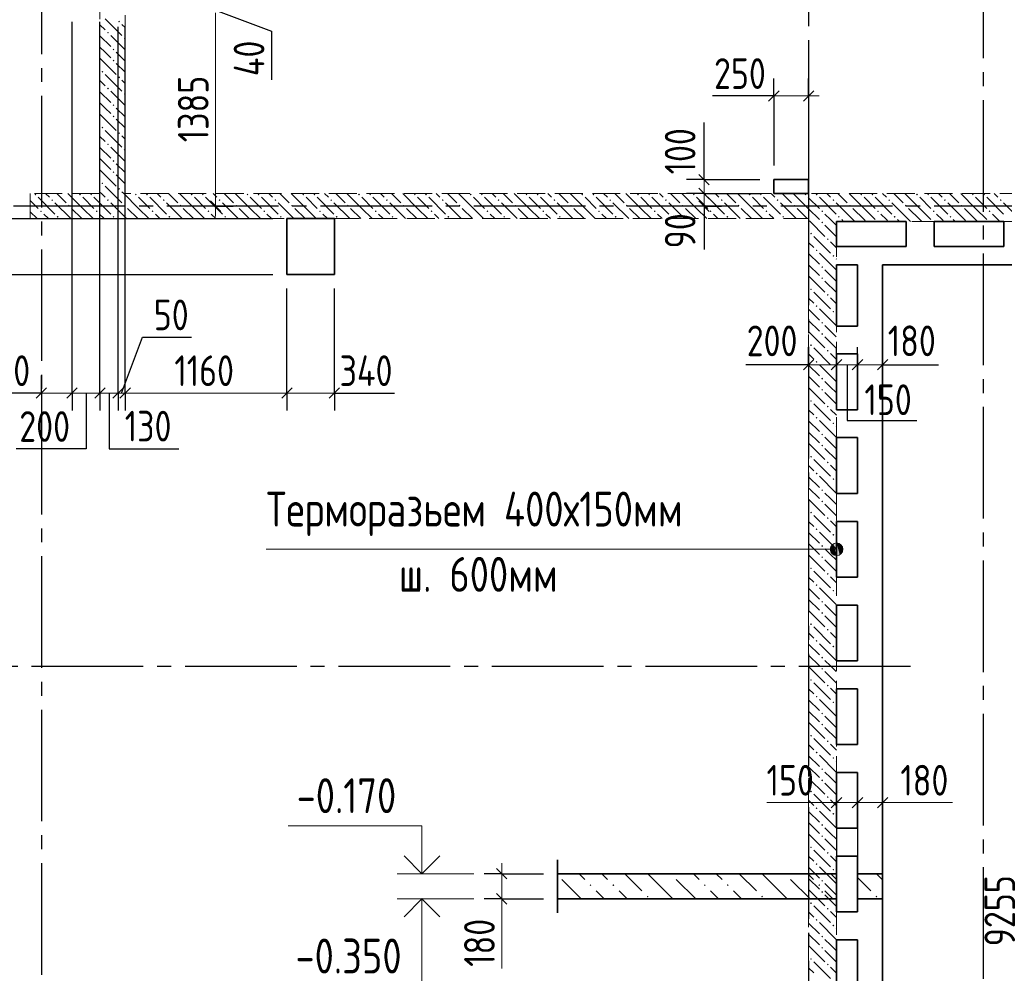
# Model space of a CAD drawing. Header units: millimetres. Extents: x 0 to 43617, y 0 to 59400.
# Tile 25 of 32: x 16168 to 23227, y 36830 to 43666. Entities that reach past the tile are written whole.
import ezdxf

# ---------------------------------------------------------------- set-up
doc = ezdxf.new("R2010")
doc.units = ezdxf.units.MM
doc.linetypes.add('______2', pattern=[270, 200, -70])
doc.linetypes.add('______5', pattern=[1100, 800, -100, 100, -100])
for name, color, linetype, lineweight in [('Standard', 7, 'Continuous', 25), ('Высотные отметки', 7, 'Continuous', 25), ('Наложенное сечение', 7, 'Continuous', 25), ('Оси', 40, '______5', 18), ('Примечания', 7, 'Continuous', 25), ('Размерная выноска', 7, 'Continuous', 13)]:
    doc.layers.add(name, color=color, linetype=linetype, lineweight=lineweight)
doc.layers.add('ЖБ Перекрытие верхний уровень', color=7, linetype='Continuous', lineweight=25, true_color=0xe0e0ff)
doc.layers.add('ЖБ Стена верхний уровень', color=7, linetype='Continuous', lineweight=25, true_color=0x006e00)
doc.styles.add('GOST 2.304-81', font='txt')

msp = doc.modelspace()

# ---------------------------------------------------------------- hatches: boundary and pattern name
at = {"layer": 'ЖБ Стена верхний уровень', "linetype": 'Continuous', "lineweight": 18, "transparency": 33554687}
for points in [[(16874.5, 43653.1), (16881, 43659.6), (16887.5, 43653.1), (16881, 43646.6)], [(16794.5, 43573.1), (16801, 43579.6), (16807.5, 43573.1), (16801, 43566.6)], [(16914.5, 43533.1), (16921, 43539.6), (16924, 43536.6), (16924, 43529.7), (16921, 43526.6)], [(16834.5, 43453.1), (16840.9, 43459.6), (16847.4, 43453.1), (16840.9, 43446.6)], [(16834.5, 43373.1), (16840.9, 43379.6), (16847.4, 43373.1), (16840.9, 43366.6)], [(16754.4, 43293.1), (16760.9, 43299.6), (16767.4, 43293.1), (16760.9, 43286.6)], [(16874.5, 43253.1), (16881, 43259.6), (16887.5, 43253.1), (16881, 43246.6)], [(16794.5, 43173.1), (16801, 43179.6), (16807.5, 43173.1), (16801, 43166.6)], [(16914.5, 43133.1), (16921, 43139.6), (16924, 43136.6), (16924, 43129.7), (16921, 43126.6)], [(16834.5, 43053.1), (16840.9, 43059.6), (16847.4, 43053.1), (16840.9, 43046.6)], [(16834.5, 42973.1), (16840.9, 42979.6), (16847.4, 42973.1), (16840.9, 42966.6)], [(16754.4, 42893.1), (16760.9, 42899.6), (16767.4, 42893.1), (16760.9, 42886.6)], [(16874.5, 42853.1), (16881, 42859.6), (16887.5, 42853.1), (16881, 42846.6)], [(16794.5, 42773.1), (16801, 42779.6), (16807.5, 42773.1), (16801, 42766.6)], [(16914.5, 42733.1), (16921, 42739.6), (16924, 42736.6), (16924, 42729.7), (16921, 42726.6)], [(16834.5, 42653.1), (16840.9, 42659.6), (16847.4, 42653.1), (16840.9, 42646.6)], [(16834.5, 42573.1), (16840.9, 42579.6), (16847.4, 42573.1), (16840.9, 42566.6)], [(16754.4, 42493.1), (16760.9, 42499.6), (16767.4, 42493.1), (16760.9, 42486.6)], [(16274.5, 42413.1), (16281, 42419.6), (16287.5, 42413.1), (16281, 42406.6)], [(16594.5, 42413.1), (16601, 42419.6), (16607.5, 42413.1), (16601, 42406.6)], [(16674.5, 42413.1), (16681, 42419.6), (16687.5, 42413.1), (16681, 42406.6)], [(16874.5, 42453.1), (16881, 42459.6), (16887.5, 42453.1), (16881, 42446.6)], [(16994.5, 42413.1), (17001, 42419.6), (17007.5, 42413.1), (17001, 42406.6)], [(17074.5, 42413.1), (17081, 42419.6), (17087.5, 42413.1), (17081, 42406.6)], [(17394.5, 42413.1), (17401, 42419.6), (17407.5, 42413.1), (17401, 42406.6)], [(17474.5, 42413.1), (17481, 42419.6), (17487.5, 42413.1), (17481, 42406.6)], [(17794.5, 42413.1), (17801, 42419.6), (17807.5, 42413.1), (17801, 42406.6)], [(17874.5, 42413.1), (17881, 42419.6), (17887.5, 42413.1), (17881, 42406.6)], [(18194.5, 42413.1), (18201, 42419.6), (18207.5, 42413.1), (18201, 42406.6)], [(18274.5, 42413.1), (18281, 42419.6), (18287.5, 42413.1), (18281, 42406.6)], [(18594.5, 42413.1), (18601, 42419.6), (18607.5, 42413.1), (18601, 42406.6)], [(18674.5, 42413.1), (18681, 42419.6), (18687.5, 42413.1), (18681, 42406.6)], [(18994.5, 42413.1), (19001, 42419.6), (19007.5, 42413.1), (19001, 42406.6)], [(19074.5, 42413.1), (19081, 42419.6), (19087.5, 42413.1), (19081, 42406.6)], [(19394.5, 42413.1), (19401, 42419.6), (19407.5, 42413.1), (19401, 42406.6)], [(19474.5, 42413.1), (19481, 42419.6), (19487.5, 42413.1), (19481, 42406.6)], [(19794.5, 42413.1), (19801, 42419.6), (19807.5, 42413.1), (19801, 42406.6)], [(19874.5, 42413.1), (19881, 42419.6), (19887.5, 42413.1), (19881, 42406.6)], [(20194.5, 42413.1), (20201, 42419.6), (20207.5, 42413.1), (20201, 42406.6)], [(20274.5, 42413.1), (20281, 42419.6), (20287.5, 42413.1), (20281, 42406.6)], [(20594.5, 42413.1), (20601, 42419.6), (20607.5, 42413.1), (20601, 42406.6)], [(20674.5, 42413.1), (20681, 42419.6), (20687.5, 42413.1), (20681, 42406.6)], [(20994.5, 42413.1), (21001, 42419.6), (21007.5, 42413.1), (21001, 42406.6)], [(21074.5, 42413.1), (21081, 42419.6), (21087.5, 42413.1), (21081, 42406.6)], [(21394.5, 42413.1), (21401, 42419.6), (21407.5, 42413.1), (21401, 42406.6)], [(21474.5, 42413.1), (21481, 42419.6), (21487.5, 42413.1), (21481, 42406.6)], [(21794.5, 42413.1), (21801, 42419.6), (21807.5, 42413.1), (21801, 42406.6)], [(21874.5, 42413.1), (21881, 42419.6), (21887.5, 42413.1), (21881, 42406.6)], [(22194.5, 42413.1), (22201, 42419.6), (22207.5, 42413.1), (22201, 42406.6)], [(22274.5, 42413.1), (22281, 42419.6), (22287.5, 42413.1), (22281, 42406.6)], [(22594.5, 42413.1), (22601, 42419.6), (22607.5, 42413.1), (22601, 42406.6)], [(22674.5, 42413.1), (22681, 42419.6), (22687.5, 42413.1), (22681, 42406.6)], [(22994.5, 42413.1), (23001, 42419.6), (23007.5, 42413.1), (23001, 42406.6)], [(23074.5, 42413.1), (23081, 42419.6), (23087.5, 42413.1), (23081, 42406.6)], [(16394.5, 42373.1), (16401, 42379.6), (16407.5, 42373.1), (16401, 42366.6)], [(16794.5, 42373.1), (16801, 42379.6), (16807.5, 42373.1), (16801, 42366.6)], [(17194.5, 42373.1), (17201, 42379.6), (17207.5, 42373.1), (17201, 42366.6)], [(17594.5, 42373.1), (17601, 42379.6), (17607.5, 42373.1), (17601, 42366.6)], [(17994.5, 42373.1), (18001, 42379.6), (18007.5, 42373.1), (18001, 42366.6)], [(18394.5, 42373.1), (18401, 42379.6), (18407.5, 42373.1), (18401, 42366.6)], [(18794.5, 42373.1), (18801, 42379.6), (18807.5, 42373.1), (18801, 42366.6)], [(19194.5, 42373.1), (19201, 42379.6), (19207.5, 42373.1), (19201, 42366.6)], [(19594.5, 42373.1), (19601, 42379.6), (19607.5, 42373.1), (19601, 42366.6)], [(19994.5, 42373.1), (20001, 42379.6), (20007.5, 42373.1), (20001, 42366.6)], [(20394.5, 42373.1), (20401, 42379.6), (20407.5, 42373.1), (20401, 42366.6)], [(20794.5, 42373.1), (20801, 42379.6), (20807.5, 42373.1), (20801, 42366.6)], [(21194.5, 42373.1), (21201, 42379.6), (21207.5, 42373.1), (21201, 42366.6)], [(21594.5, 42373.1), (21601, 42379.6), (21607.5, 42373.1), (21601, 42366.6)], [(21994.5, 42373.1), (22001, 42379.6), (22007.5, 42373.1), (22001, 42366.6)], [(22394.5, 42373.1), (22401, 42379.6), (22407.5, 42373.1), (22401, 42366.6)], [(22794.5, 42373.1), (22801, 42379.6), (22807.5, 42373.1), (22801, 42366.6)], [(23194.5, 42373.1), (23201, 42379.6), (23207.5, 42373.1), (23201, 42366.6)], [(16314.5, 42293.1), (16321, 42299.6), (16327.5, 42293.1), (16321, 42286.6)], [(16514.5, 42333.1), (16521, 42339.6), (16527.5, 42333.1), (16521, 42326.6)], [(16714.5, 42293.1), (16721, 42299.6), (16727.5, 42293.1), (16721, 42286.6)], [(16914.5, 42333.1), (16921, 42339.6), (16927.5, 42333.1), (16921, 42326.6)], [(17114.5, 42293.1), (17121, 42299.6), (17127.5, 42293.1), (17121, 42286.6)], [(17314.5, 42333.1), (17321, 42339.6), (17327.5, 42333.1), (17321, 42326.6)], [(17514.5, 42293.1), (17521, 42299.6), (17527.5, 42293.1), (17521, 42286.6)], [(17714.5, 42333.1), (17721, 42339.6), (17727.5, 42333.1), (17721, 42326.6)], [(17914.5, 42293.1), (17921, 42299.6), (17927.5, 42293.1), (17921, 42286.6)], [(18114.5, 42333.1), (18121, 42339.6), (18127.5, 42333.1), (18121, 42326.6)], [(18314.5, 42293.1), (18321, 42299.6), (18327.5, 42293.1), (18321, 42286.6)], [(18514.5, 42333.1), (18521, 42339.6), (18527.5, 42333.1), (18521, 42326.6)], [(18714.5, 42293.1), (18721, 42299.6), (18727.4, 42293.1), (18721, 42286.6)], [(18914.5, 42333.1), (18921, 42339.6), (18927.4, 42333.1), (18921, 42326.6)], [(19114.5, 42293.1), (19121, 42299.6), (19127.4, 42293.1), (19121, 42286.6)], [(19314.5, 42333.1), (19321, 42339.6), (19327.4, 42333.1), (19321, 42326.6)], [(19514.5, 42293.1), (19521, 42299.6), (19527.4, 42293.1), (19521, 42286.6)], [(19714.5, 42333.1), (19721, 42339.6), (19727.4, 42333.1), (19721, 42326.6)], [(19914.5, 42293.1), (19921, 42299.6), (19927.4, 42293.1), (19921, 42286.6)], [(20114.5, 42333.1), (20121, 42339.6), (20127.4, 42333.1), (20121, 42326.6)], [(20314.5, 42293.1), (20321, 42299.6), (20327.4, 42293.1), (20321, 42286.6)], [(20514.5, 42333.1), (20521, 42339.6), (20527.4, 42333.1), (20521, 42326.6)], [(20714.5, 42293.1), (20721, 42299.6), (20727.4, 42293.1), (20721, 42286.6)], [(20914.5, 42333.1), (20921, 42339.6), (20927.4, 42333.1), (20921, 42326.6)], [(21114.5, 42293.1), (21121, 42299.6), (21127.4, 42293.1), (21121, 42286.6)], [(21314.5, 42333.1), (21321, 42339.6), (21327.4, 42333.1), (21321, 42326.6)], [(21514.5, 42293.1), (21521, 42299.6), (21527.4, 42293.1), (21521, 42286.6)], [(21714.5, 42333.1), (21721, 42339.6), (21727.4, 42333.1), (21721, 42326.6)], [(21914.5, 42293.1), (21921, 42299.6), (21927.4, 42293.1), (21921, 42286.6)], [(22114.5, 42333.1), (22121, 42339.6), (22127.4, 42333.1), (22121, 42326.6)], [(22314.5, 42293.1), (22321, 42299.6), (22327.4, 42293.1), (22321, 42286.6)], [(22514.5, 42333.1), (22521, 42339.6), (22527.4, 42333.1), (22521, 42326.6)], [(22714.5, 42293.1), (22721, 42299.6), (22727.4, 42293.1), (22721, 42286.6)], [(22914.5, 42333.1), (22921, 42339.6), (22927.4, 42333.1), (22921, 42326.6)], [(23114.5, 42293.1), (23121, 42299.6), (23127.4, 42293.1), (23121, 42286.6)], [(16434.5, 42253.1), (16440.9, 42259.6), (16447.4, 42253.1), (16440.9, 42246.6)], [(16834.5, 42253.1), (16840.9, 42259.6), (16847.4, 42253.1), (16840.9, 42246.6)], [(17234.5, 42253.1), (17240.9, 42259.6), (17247.4, 42253.1), (17240.9, 42246.6)], [(17634.5, 42253.1), (17640.9, 42259.6), (17647.4, 42253.1), (17640.9, 42246.6)], [(18034.5, 42253.1), (18040.9, 42259.6), (18047.4, 42253.1), (18040.9, 42246.6)], [(18434.5, 42253.1), (18440.9, 42259.6), (18447.4, 42253.1), (18440.9, 42246.6)], [(18834.5, 42253.1), (18840.9, 42259.6), (18847.4, 42253.1), (18840.9, 42246.6)], [(19234.5, 42253.1), (19240.9, 42259.6), (19247.4, 42253.1), (19240.9, 42246.6)], [(19634.5, 42253.1), (19640.9, 42259.6), (19647.4, 42253.1), (19640.9, 42246.6)], [(20034.5, 42253.1), (20040.9, 42259.6), (20047.4, 42253.1), (20040.9, 42246.6)], [(20434.5, 42253.1), (20440.9, 42259.6), (20447.4, 42253.1), (20440.9, 42246.6)], [(20834.5, 42253.1), (20840.9, 42259.6), (20847.4, 42253.1), (20840.9, 42246.6)], [(21234.5, 42253.1), (21240.9, 42259.6), (21247.4, 42253.1), (21240.9, 42246.6)], [(21634.5, 42253.1), (21640.9, 42259.6), (21647.4, 42253.1), (21640.9, 42246.6)], [(21914.5, 42213.1), (21921, 42219.6), (21927.4, 42213.1), (21921, 42206.6)], [(22034.5, 42253.1), (22040.9, 42259.6), (22047.4, 42253.1), (22040.9, 42246.6)], [(22434.5, 42253.1), (22440.9, 42259.6), (22447.4, 42253.1), (22440.9, 42246.6)], [(22834.5, 42253.1), (22840.9, 42259.6), (22847.4, 42253.1), (22840.9, 42246.6)], [(21834.5, 42133.1), (21840.9, 42139.6), (21847.4, 42133.1), (21840.9, 42126.6)], [(21954.4, 42093.1), (21960.9, 42099.6), (21967.4, 42093.1), (21960.9, 42086.6)], [(21874.5, 42013.1), (21881, 42019.6), (21887.5, 42013.1), (21881, 42006.6)], [(21994.5, 41973.1), (22001, 41979.6), (22007.5, 41973.1), (22001, 41966.6)], [(21914.5, 41893.1), (21921, 41899.6), (21927.4, 41893.1), (21921, 41886.6)], [(21914.5, 41813.1), (21921, 41819.6), (21927.4, 41813.1), (21921, 41806.6)], [(21834.5, 41733.1), (21840.9, 41739.6), (21847.4, 41733.1), (21840.9, 41726.6)], [(21954.4, 41693.1), (21960.9, 41699.6), (21967.4, 41693.1), (21960.9, 41686.6)], [(21874.5, 41613.1), (21881, 41619.6), (21887.5, 41613.1), (21881, 41606.6)], [(21994.5, 41573.1), (22001, 41579.6), (22007.5, 41573.1), (22001, 41566.6)], [(21914.5, 41493.1), (21921, 41499.6), (21927.4, 41493.1), (21921, 41486.6)], [(21914.5, 41413.1), (21921, 41419.6), (21927.4, 41413.1), (21921, 41406.6)], [(21834.5, 41333.1), (21840.9, 41339.6), (21847.4, 41333.1), (21840.9, 41326.6)], [(21954.4, 41293.1), (21960.9, 41299.6), (21967.4, 41293.1), (21960.9, 41286.6)], [(21874.5, 41213.1), (21881, 41219.6), (21887.5, 41213.1), (21881, 41206.6)], [(21994.5, 41173.1), (22001, 41179.6), (22007.5, 41173.1), (22001, 41166.6)], [(21914.5, 41093.1), (21921, 41099.6), (21927.4, 41093.1), (21921, 41086.6)], [(21914.5, 41013.1), (21921, 41019.6), (21927.4, 41013.1), (21921, 41006.6)], [(21834.5, 40933.1), (21840.9, 40939.6), (21847.4, 40933.1), (21840.9, 40926.6)], [(21954.4, 40893.1), (21960.9, 40899.6), (21967.4, 40893.1), (21960.9, 40886.6)], [(21874.5, 40813.1), (21881, 40819.6), (21887.5, 40813.1), (21881, 40806.6)], [(21994.5, 40773.1), (22001, 40779.6), (22007.5, 40773.1), (22001, 40766.6)], [(21914.5, 40693.1), (21921, 40699.6), (21927.4, 40693.1), (21921, 40686.6)], [(21914.5, 40613.1), (21921, 40619.6), (21927.4, 40613.1), (21921, 40606.6)], [(21834.5, 40533.1), (21840.9, 40539.6), (21847.4, 40533.1), (21840.9, 40526.6)], [(21954.4, 40493.1), (21960.9, 40499.6), (21967.4, 40493.1), (21960.9, 40486.6)], [(21874.5, 40413.1), (21881, 40419.6), (21887.5, 40413.1), (21881, 40406.6)], [(21994.5, 40373.1), (22001, 40379.6), (22007.5, 40373.1), (22001, 40366.6)], [(21914.5, 40293.1), (21921, 40299.6), (21927.4, 40293.1), (21921, 40286.6)], [(21914.5, 40213.1), (21921, 40219.6), (21927.4, 40213.1), (21921, 40206.6)], [(21834.5, 40133.1), (21840.9, 40139.6), (21847.4, 40133.1), (21840.9, 40126.6)], [(21954.4, 40093.1), (21960.9, 40099.6), (21967.4, 40093.1), (21960.9, 40086.6)], [(21874.5, 40013.1), (21881, 40019.6), (21887.5, 40013.1), (21881, 40006.6)], [(21994.5, 39973.1), (22001, 39979.6), (22007.5, 39973.1), (22001, 39966.6)], [(21914.5, 39893.1), (21921, 39899.6), (21927.4, 39893.1), (21921, 39886.6)], [(21914.5, 39813.1), (21921, 39819.6), (21927.4, 39813.1), (21921, 39806.6)], [(21834.5, 39733.1), (21840.9, 39739.6), (21847.4, 39733.1), (21840.9, 39726.6)], [(21954.4, 39693.1), (21960.9, 39699.6), (21967.4, 39693.1), (21960.9, 39686.6)], [(21874.5, 39613.1), (21881, 39619.6), (21887.5, 39613.1), (21881, 39606.6)], [(21994.5, 39573.1), (22001, 39579.6), (22007.5, 39573.1), (22001, 39566.6)], [(21914.5, 39493.1), (21921, 39499.6), (21927.4, 39493.1), (21921, 39486.6)], [(21914.5, 39413.1), (21921, 39419.6), (21927.4, 39413.1), (21921, 39406.6)], [(21834.5, 39333.1), (21840.9, 39339.6), (21847.4, 39333.1), (21840.9, 39326.6)], [(21954.4, 39293.1), (21960.9, 39299.6), (21967.4, 39293.1), (21960.9, 39286.6)], [(21874.5, 39213.1), (21881, 39219.6), (21887.5, 39213.1), (21881, 39206.6)], [(21994.5, 39173.1), (22001, 39179.6), (22007.5, 39173.1), (22001, 39166.6)], [(21914.5, 39093.1), (21921, 39099.6), (21927.4, 39093.1), (21921, 39086.6)], [(21914.5, 39013.1), (21921, 39019.6), (21927.4, 39013.1), (21921, 39006.6)], [(21834.5, 38933.1), (21840.9, 38939.6), (21847.4, 38933.1), (21840.9, 38926.6)], [(21954.4, 38893.1), (21960.9, 38899.6), (21967.4, 38893.1), (21960.9, 38886.6)], [(21874.5, 38813.1), (21881, 38819.6), (21887.5, 38813.1), (21881, 38806.6)], [(21994.5, 38773.1), (22001, 38779.6), (22007.5, 38773.1), (22001, 38766.6)], [(21914.5, 38693.1), (21921, 38699.6), (21927.4, 38693.1), (21921, 38686.6)], [(21914.5, 38613.1), (21921, 38619.6), (21927.4, 38613.1), (21921, 38606.6)], [(21834.5, 38533.1), (21840.9, 38539.6), (21847.4, 38533.1), (21840.9, 38526.6)], [(21954.4, 38493.1), (21960.9, 38499.6), (21967.4, 38493.1), (21960.9, 38486.6)], [(21874.5, 38413.1), (21881, 38419.6), (21887.5, 38413.1), (21881, 38406.6)], [(21994.5, 38373.1), (22001, 38379.6), (22007.5, 38373.1), (22001, 38366.6)], [(21914.5, 38293.1), (21921, 38299.6), (21927.4, 38293.1), (21921, 38286.6)], [(21914.5, 38213.1), (21921, 38219.6), (21927.4, 38213.1), (21921, 38206.6)], [(21834.5, 38133.1), (21840.9, 38139.6), (21847.4, 38133.1), (21840.9, 38126.6)], [(21954.4, 38093.1), (21960.9, 38099.6), (21967.4, 38093.1), (21960.9, 38086.6)], [(21874.5, 38013.1), (21881, 38019.6), (21887.5, 38013.1), (21881, 38006.6)], [(21994.5, 37973.1), (22001, 37979.6), (22007.5, 37973.1), (22001, 37966.6)], [(21914.5, 37893.1), (21921, 37899.6), (21927.4, 37893.1), (21921, 37886.6)], [(21914.5, 37813.1), (21921, 37819.6), (21927.4, 37813.1), (21921, 37806.6)], [(21834.5, 37733.1), (21840.9, 37739.6), (21847.4, 37733.1), (21840.9, 37726.6)], [(21954.4, 37693.1), (21960.9, 37699.6), (21967.4, 37693.1), (21960.9, 37686.6)], [(21874.5, 37613.1), (21881, 37619.6), (21887.5, 37613.1), (21881, 37606.6)], [(21994.5, 37573.1), (22001, 37579.6), (22007.5, 37573.1), (22001, 37566.6)], [(21914.5, 37493.1), (21921, 37499.6), (21927.4, 37493.1), (21921, 37486.6)], [(21914.5, 37413.1), (21921, 37419.6), (21927.4, 37413.1), (21921, 37406.6)], [(21834.5, 37333.1), (21840.9, 37339.6), (21847.4, 37333.1), (21840.9, 37326.6)], [(21954.4, 37293.1), (21960.9, 37299.6), (21967.4, 37293.1), (21960.9, 37286.6)], [(21874.5, 37213.1), (21881, 37219.6), (21887.5, 37213.1), (21881, 37206.6)], [(21994.5, 37173.1), (22001, 37179.6), (22007.5, 37173.1), (22001, 37166.6)], [(21914.5, 37093.1), (21921, 37099.6), (21927.4, 37093.1), (21921, 37086.6)], [(21914.5, 37013.1), (21921, 37019.6), (21927.4, 37013.1), (21921, 37006.6)], [(21834.5, 36933.1), (21840.9, 36939.6), (21847.4, 36933.1), (21840.9, 36926.6)], [(21954.4, 36893.1), (21960.9, 36899.6), (21967.4, 36893.1), (21960.9, 36886.6)]]:
    msp.add_hatch(color=7, dxfattribs=at).paths.add_polyline_path(points, flags=16)
at = {"layer": 'Наложенное сечение', "linetype": 'Continuous', "lineweight": 13, "transparency": 33554687}
for points in [[(20833.9, 37537.6), (20827.6, 37544), (20840.3, 37544)], [(21653.9, 37537.6), (21647.6, 37544), (21660.3, 37544)], [(20259.9, 37455.6), (20253.4, 37462.1), (20259.9, 37468.6), (20266.4, 37462.1)], [(20423.9, 37455.6), (20417.4, 37462.1), (20423.9, 37468.6), (20430.5, 37462.1)], [(21079.9, 37455.6), (21073.4, 37462.1), (21079.9, 37468.6), (21086.5, 37462.1)], [(21244, 37455.6), (21237.4, 37462.1), (21244, 37468.6), (21250.5, 37462.1)], [(21900, 37455.6), (21893.4, 37462.1), (21900, 37468.6), (21906.5, 37462.1)], [(20669.9, 37373.6), (20663.4, 37380.1), (20669.9, 37386.6), (20676.4, 37380.1)], [(21489.9, 37373.6), (21483.4, 37380.1), (21489.9, 37386.6), (21496.4, 37380.1)], [(22309.9, 37373.6), (22303.4, 37380.1), (22309.9, 37386.6), (22316.4, 37380.1)]]:
    msp.add_hatch(color=7, dxfattribs=at).paths.add_polyline_path(points, flags=16)
at = {"layer": 'Примечания', "linetype": 'Continuous', "lineweight": 13, "transparency": 33554687}
for points in [[(21985.3, 39847.5), (21985.3, 39892.5), (21979, 39870)], [(21985.3, 39892.5), (22001.5, 39831.3), (22001.5, 39908.7)], [(21985.3, 39892.5), (21985.3, 39847.5), (22001.5, 39831.3)], [(22001.5, 39908.7), (22024, 39825), (22024, 39915)], [(22001.5, 39908.7), (22001.5, 39831.3), (22024, 39825)], [(22024, 39915), (22024, 39825), (22046.5, 39831.3)], [(22024, 39915), (22046.5, 39831.3), (22046.5, 39908.7)], [(22046.5, 39908.7), (22046.5, 39831.3), (22062.7, 39847.5)], [(22046.5, 39908.7), (22062.7, 39847.5), (22062.7, 39892.5)], [(22062.7, 39892.5), (22062.7, 39847.5), (22069, 39870)]]:
    msp.add_hatch(color=7, dxfattribs=at).paths.add_polyline_path(points)

# ---------------------------------------------------------------- linework, layer by layer
at = {"layer": 'Standard', "color": 7, "linetype": 'Continuous', "lineweight": 13, "transparency": 33554687}
for p, q in [((17572.6, 43715), (17572.6, 42330)), ((21574, 43120), (21499, 43120)), ((21824, 43120), (21574, 43120)), ((21824, 43120), (21899, 43120)), ((21074, 42520), (21074, 42595)), ((21074, 42420), (21074, 42330)), ((17572.6, 42330), (17572.6, 42255)), ((21074, 42330), (21074, 42255)), ((21824, 41192.8), (21749, 41192.8)), ((21824, 41192.8), (22024, 41192.8)), ((22024, 41192.8), (22174, 41192.8)), ((22174, 41192.8), (22354, 41192.8)), ((22354, 41192.8), (22429, 41192.8)), ((16324, 40990), (16249, 40990)), ((16544, 40990), (16324, 40990)), ((16744, 40990), (16544, 40990)), ((16874, 40990), (16744, 40990)), ((16924, 40990), (16874, 40990)), ((18084, 40990), (16924, 40990)), ((18424, 40990), (18499, 40990)), ((22024, 38054), (21949, 38054)), ((22024, 38054), (22174, 38054)), ((22174, 38054), (22354, 38054)), ((22354, 38054), (22429, 38054)), ((19624, 37544), (19624, 37619)), ((19624, 37544), (19624, 37364)), ((19624, 37364), (19624, 37289))]:
    msp.add_line(p, q, dxfattribs=at)
at = {"layer": 'Standard', "color": 251, "linetype": 'Continuous', "lineweight": -3, "true_color": 0x656565, "transparency": 33554687}
for p, q in [((21574, 43120), (21574, 43245)), ((21824, 43120), (21824, 43245)), ((21574, 43120), (21574, 42995)), ((21574, 43120), (21574, 42620)), ((21824, 43120), (21824, 42995)), ((21824, 43120), (21824, 42620)), ((21074, 42520), (20949, 42520)), ((21074, 42520), (21199, 42520)), ((21074, 42520), (21474, 42520)), ((21074, 42420), (20949, 42420)), ((21074, 42420), (21199, 42420)), ((21074, 42420), (21474, 42420)), ((17572.6, 42330), (17447.6, 42330)), ((17572.6, 42330), (17697.6, 42330)), ((17572.6, 42330), (17572.6, 42330)), ((21074, 42330), (20949, 42330)), ((21074, 42330), (21199, 42330)), ((21074, 42330), (21074, 42330)), ((15824, 42240), (17984, 42240)), ((23354, 41910), (22454, 41910)), ((15824, 41840), (17984, 41840)), ((21824, 41192.8), (21824, 41317.8)), ((22024, 41192.8), (22024, 41317.8)), ((22174, 41192.8), (22174, 41317.8)), ((22354, 41192.8), (22354, 41317.8)), ((21824, 41192.8), (21824, 41067.8)), ((22024, 41192.8), (22024, 41067.8)), ((22174, 41192.8), (22174, 41067.8)), ((22354, 41192.8), (22354, 41067.8)), ((16324, 40990), (16324, 41115)), ((16544, 40990), (16544, 41115)), ((16744, 40990), (16744, 41115)), ((16874, 40990), (16874, 41115)), ((16924, 40990), (16924, 41115)), ((18084, 40990), (18084, 41115)), ((18424, 40990), (18424, 41115)), ((16324, 40990), (16324, 40865)), ((16324, 40990), (16324, 40990)), ((16544, 40990), (16544, 40865)), ((16744, 40990), (16744, 40865)), ((16874, 40990), (16874, 40865)), ((16924, 40990), (16924, 40865)), ((18084, 40990), (18084, 40865)), ((18424, 40990), (18424, 40865)), ((22024, 38054), (22024, 38179)), ((22174, 38054), (22174, 38179)), ((22354, 38054), (22354, 38179)), ((22024, 38054), (22024, 37929)), ((22024, 38054), (22024, 37644)), ((22174, 38054), (22174, 37929)), ((22174, 38054), (22174, 37644)), ((22354, 38054), (22354, 37929)), ((22354, 38054), (22354, 37644)), ((19624, 37544), (19499, 37544)), ((19624, 37544), (19749, 37544)), ((19624, 37544), (19924, 37544)), ((19624, 37364), (19499, 37364)), ((19624, 37364), (19749, 37364)), ((19624, 37364), (19924, 37364))]:
    msp.add_line(p, q, dxfattribs=at)
at = {"layer": 'Standard', "color": 7, "linetype": 'Continuous', "lineweight": 25, "transparency": 33554687}
for p, q in [((21611.5, 43157.5), (21536.5, 43082.5)), ((21861.5, 43157.5), (21786.5, 43082.5)), ((21036.5, 42557.5), (21111.5, 42482.5)), ((21036.5, 42457.5), (21111.5, 42382.5)), ((17535.1, 42367.5), (17610.1, 42292.5)), ((21036.5, 42367.5), (21111.5, 42292.5)), ((21786.5, 41155.3), (21861.5, 41230.3)), ((21986.5, 41155.3), (22061.5, 41230.3)), ((22136.5, 41155.3), (22211.5, 41230.3)), ((22316.5, 41155.3), (22391.5, 41230.3)), ((16361.5, 41027.5), (16286.5, 40952.5)), ((16581.5, 41027.5), (16506.5, 40952.5)), ((16781.5, 41027.5), (16706.5, 40952.5)), ((16911.5, 41027.5), (16836.5, 40952.5)), ((16961.5, 41027.5), (16886.5, 40952.5)), ((18121.5, 41027.5), (18046.5, 40952.5)), ((18461.5, 41027.5), (18386.5, 40952.5)), ((21986.5, 38016.5), (22061.5, 38091.5)), ((22136.5, 38016.5), (22211.5, 38091.5)), ((22316.5, 38016.5), (22391.5, 38091.5)), ((19586.5, 37581.5), (19661.5, 37506.5)), ((19586.5, 37401.5), (19661.5, 37326.5))]:
    msp.add_line(p, q, dxfattribs=at)
at = {"layer": 'Standard', "color": 251, "linetype": 'Continuous', "lineweight": -3, "true_color": 0x656565, "transparency": 33554687}
for points in [[(16544, 40990), (16544, 41007), (16544, 41007), (16544, 43650)], [(16744, 40990), (16744, 41007), (16744, 41007), (16744, 43650)], [(16874, 40990), (16874, 41007), (16874, 41007), (16874, 43615)], [(16924, 40990), (16924, 41007), (16924, 41007), (16924, 43615)], [(18084, 40990), (18084, 41007), (18084, 41007), (18084, 41007), (18084, 41007), (18084, 41110.4), (18084, 41110.4), (18084, 41740)], [(18424, 40990), (18424, 41005.8), (18424, 41005.8), (18424, 41006.2), (18424, 41006.2), (18424, 41007), (18424, 41007), (18424, 41007), (18424, 41007), (18424, 41008.4), (18424, 41008.4), (18424, 41740)]]:
    msp.add_lwpolyline(points, dxfattribs=at)
at = {"layer": 'Standard', "color": 7, "linetype": 'Continuous', "lineweight": 13, "transparency": 33554687}
for points in [[(21074, 42520), (21074, 42487.9), (21074, 42487.9), (21074, 42420)], [(18424, 40990), (18200.4, 40990), (18200.4, 40990), (18127.6, 40990), (18127.6, 40990), (18084, 40990)]]:
    msp.add_lwpolyline(points, dxfattribs=at)
at = {"layer": 'Высотные отметки', "color": 7, "linetype": 'Continuous', "lineweight": 13, "transparency": 33554687}
for p, q in [((19424, 37544), (18874, 37544)), ((19424, 37364), (18874, 37364))]:
    msp.add_line(p, q, dxfattribs=at)
for points in [[(19051.9, 37544), (19051.9, 37886.8), (18093.2, 37886.8)], [(19051.9, 37364), (19051.9, 36734.2), (18093.2, 36734.2)]]:
    msp.add_lwpolyline(points, dxfattribs=at)
at = {"layer": 'Высотные отметки', "color": 7, "linetype": 'Continuous', "lineweight": 35, "transparency": 33554687}
for points in [[(18924, 37671.9), (19051.9, 37544), (19179.9, 37671.9)], [(18924, 37236.1), (19051.9, 37364), (19179.9, 37236.1)]]:
    msp.add_lwpolyline(points, dxfattribs=at)
at = {"layer": 'ЖБ Перекрытие верхний уровень', "color": 7, "linetype": 'Continuous', "lineweight": 35, "transparency": 33554687}
for p, q in [((21824, 42520), (21574, 42520)), ((21574, 42520), (21574, 42420)), ((21824, 42420), (21824, 42520)), ((21574, 42420), (21824, 42420)), ((18424, 42240), (18084, 42240)), ((18084, 42240), (18084, 41840)), ((18424, 41840), (18424, 42240)), ((22024, 42040), (22024, 42220)), ((22024, 42220), (22524, 42220)), ((22524, 42220), (22524, 42040)), ((22724, 42040), (22724, 42220)), ((22724, 42220), (23224, 42220)), ((23224, 42220), (23224, 42040)), ((22524, 42040), (22024, 42040)), ((23224, 42040), (22724, 42040)), ((22024, 41470), (22024, 41910)), ((22024, 41910), (22174, 41910)), ((22174, 41910), (22174, 41470)), ((22354, 32653), (22354, 41910)), ((22354, 41910), (26324, 41910)), ((18084, 41840), (18424, 41840)), ((22174, 41470), (22024, 41470)), ((22024, 40870), (22024, 41270)), ((22024, 41270), (22174, 41270)), ((22174, 41270), (22174, 40870)), ((22174, 40870), (22024, 40870)), ((22024, 40270), (22024, 40670)), ((22024, 40670), (22174, 40670)), ((22174, 40670), (22174, 40270)), ((22174, 40270), (22024, 40270)), ((22024, 40070), (22174, 40070)), ((22024, 39670), (22024, 40070)), ((22174, 40070), (22174, 39670)), ((22174, 39670), (22024, 39670)), ((22024, 39070), (22024, 39470)), ((22024, 39470), (22174, 39470)), ((22174, 39470), (22174, 39070)), ((22174, 39070), (22024, 39070)), ((22024, 38470), (22024, 38870)), ((22024, 38870), (22174, 38870)), ((22174, 38870), (22174, 38470)), ((22174, 38470), (22024, 38470)), ((22024, 38270), (22174, 38270)), ((22024, 37870), (22024, 38270)), ((22174, 38270), (22174, 37870)), ((22174, 37870), (22024, 37870)), ((22024, 37670), (22174, 37670)), ((22024, 37270), (22024, 37670)), ((22174, 37670), (22174, 37270)), ((22174, 37270), (22024, 37270)), ((22024, 37070), (22174, 37070)), ((22024, 36670), (22024, 37070)), ((22174, 37070), (22174, 36670))]:
    msp.add_line(p, q, dxfattribs=at)
at = {"layer": 'ЖБ Стена верхний уровень', "color": 251, "linetype": '______2', "lineweight": 13, "true_color": 0x656565, "transparency": 33554687}
for p, q in [((16744, 44950), (16744, 42420)), ((16924, 42420), (16924, 43715)), ((16744, 42420), (16244, 42420)), ((16244, 42420), (16244, 42240)), ((21824, 42420), (16924, 42420)), ((23664, 42420), (21824, 42420)), ((16244, 42240), (21824, 42240)), ((21824, 42240), (21824, 42220)), ((21824, 42220), (21824, 35830)), ((22024, 42220), (23664, 42220)), ((22024, 32516.4), (22024, 42220))]:
    msp.add_line(p, q, dxfattribs=at)
at = {"layer": 'ЖБ Стена верхний уровень', "color": 9, "linetype": 'Continuous', "lineweight": 18, "true_color": 0xc7c7c7, "transparency": 33554687}
for p, q in [((16744, 43630.1), (16781, 43593.1)), ((16781, 43673.1), (16901, 43553.1)), ((16924, 43610.1), (16901, 43633.1)), ((16744, 43550.1), (16821, 43473.1)), ((16924, 43450.1), (16821, 43553.1)), ((16781, 43433.1), (16744, 43470.1)), ((16821, 43393.1), (16781, 43433.1)), ((16860.9, 43433.1), (16924, 43370.1)), ((16744, 43390.1), (16860.9, 43273.1)), ((16860.9, 43353.1), (16924, 43290.1)), ((16781, 43273.1), (16901, 43153.1)), ((16744, 43230.1), (16781, 43193.1)), ((16924, 43210.1), (16901, 43233.1)), ((16744, 43150.1), (16821, 43073.1)), ((16924, 43050.1), (16821, 43153.1)), ((16781, 43033.1), (16744, 43070.1)), ((16744, 42990.1), (16860.9, 42873.1)), ((16821, 42993.1), (16781, 43033.1)), ((16860.9, 43033.1), (16924, 42970.1)), ((16860.9, 42953.1), (16924, 42890.1)), ((16781, 42873.1), (16901, 42753.1)), ((16744, 42830.1), (16781, 42793.1)), ((16924, 42810.1), (16901, 42833.1)), ((16744, 42750.1), (16821, 42673.1)), ((16924, 42650.1), (16821, 42753.1)), ((16781, 42633.1), (16744, 42670.1)), ((16821, 42593.1), (16781, 42633.1)), ((16860.9, 42633.1), (16924, 42570.1)), ((16744, 42590.1), (16860.9, 42473.1)), ((16860.9, 42553.1), (16924, 42490.1)), ((16354.1, 42420), (16381, 42393.1)), ((16434.1, 42420), (16501, 42353.1)), ((16621, 42313.1), (16514.1, 42420)), ((16744, 42430.1), (16754.1, 42420)), ((16754.1, 42420), (16781, 42393.1)), ((16781, 42473.1), (16834.1, 42420)), ((16834.1, 42420), (16901, 42353.1)), ((16914.1, 42420), (16901, 42433.1)), ((17021, 42313.1), (16914.1, 42420)), ((17154.1, 42420), (17181, 42393.1)), ((17234.1, 42420), (17301, 42353.1)), ((17421, 42313.1), (17314.1, 42420)), ((17554.1, 42420), (17581, 42393.1)), ((17634.1, 42420), (17701, 42353.1)), ((17821, 42313.1), (17714.1, 42420)), ((17954.1, 42420), (17981, 42393.1)), ((18034.1, 42420), (18101, 42353.1)), ((18221, 42313.1), (18114.1, 42420)), ((18354.1, 42420), (18381, 42393.1)), ((18434.1, 42420), (18501, 42353.1)), ((18621, 42313.1), (18514.1, 42420)), ((18754.1, 42420), (18781, 42393.1)), ((18834.1, 42420), (18901, 42353.1)), ((19021, 42313.1), (18914.1, 42420)), ((19154.1, 42420), (19181, 42393.1)), ((19234.1, 42420), (19301, 42353.1)), ((19421, 42313.1), (19314.1, 42420)), ((19554.1, 42420), (19581, 42393.1)), ((19634.1, 42420), (19701, 42353.1)), ((19821, 42313.1), (19714.1, 42420)), ((19954.1, 42420), (19981, 42393.1)), ((20034.1, 42420), (20101, 42353.1)), ((20221, 42313.1), (20114.1, 42420)), ((20354.1, 42420), (20381, 42393.1)), ((20434.1, 42420), (20501, 42353.1)), ((20621, 42313.1), (20514.1, 42420)), ((20754.1, 42420), (20781, 42393.1)), ((20834.1, 42420), (20901, 42353.1)), ((21021, 42313.1), (20914.1, 42420)), ((21154.1, 42420), (21181, 42393.1)), ((21234.1, 42420), (21301, 42353.1)), ((21421, 42313.1), (21314.1, 42420)), ((21554.1, 42420), (21581, 42393.1)), ((21634.1, 42420), (21701, 42353.1)), ((21821, 42313.1), (21714.1, 42420)), ((21954.1, 42420), (21981, 42393.1)), ((22034.1, 42420), (22101, 42353.1)), ((22221, 42313.1), (22114.1, 42420)), ((22354.1, 42420), (22381, 42393.1)), ((22434.1, 42420), (22501, 42353.1)), ((22621, 42313.1), (22514.1, 42420)), ((22754.1, 42420), (22781, 42393.1)), ((22834.1, 42420), (22901, 42353.1)), ((23021, 42313.1), (22914.1, 42420)), ((23154.1, 42420), (23181, 42393.1)), ((16244, 42370.1), (16301, 42313.1)), ((16301, 42393.1), (16421, 42273.1)), ((16534.1, 42240), (16421, 42353.1)), ((16621, 42393.1), (16701, 42313.1)), ((16701, 42393.1), (16821, 42273.1)), ((16934.1, 42240), (16821, 42353.1)), ((17021, 42393.1), (17101, 42313.1)), ((17101, 42393.1), (17221, 42273.1)), ((17334.1, 42240), (17221, 42353.1)), ((17421, 42393.1), (17501, 42313.1)), ((17501, 42393.1), (17621, 42273.1)), ((17734.1, 42240), (17621, 42353.1)), ((17821, 42393.1), (17901, 42313.1)), ((17901, 42393.1), (18021, 42273.1)), ((18134.1, 42240), (18021, 42353.1)), ((18221, 42393.1), (18301, 42313.1)), ((18301, 42393.1), (18421, 42273.1)), ((18534.1, 42240), (18421, 42353.1)), ((18621, 42393.1), (18701, 42313.1)), ((18701, 42393.1), (18821, 42273.1)), ((18934.1, 42240), (18821, 42353.1)), ((19021, 42393.1), (19101, 42313.1)), ((19101, 42393.1), (19221, 42273.1)), ((19334.1, 42240), (19221, 42353.1)), ((19421, 42393.1), (19501, 42313.1)), ((19501, 42393.1), (19621, 42273.1)), ((19734.1, 42240), (19621, 42353.1)), ((19821, 42393.1), (19901, 42313.1)), ((19901, 42393.1), (20021, 42273.1)), ((20134.1, 42240), (20021, 42353.1)), ((20221, 42393.1), (20301, 42313.1)), ((20301, 42393.1), (20421, 42273.1)), ((20534.1, 42240), (20421, 42353.1)), ((20621, 42393.1), (20701, 42313.1)), ((20701, 42393.1), (20821, 42273.1)), ((20934.1, 42240), (20821, 42353.1)), ((21021, 42393.1), (21101, 42313.1)), ((21101, 42393.1), (21221, 42273.1)), ((21334.1, 42240), (21221, 42353.1)), ((21421, 42393.1), (21501, 42313.1)), ((21501, 42393.1), (21621, 42273.1)), ((21734.1, 42240), (21621, 42353.1)), ((21821, 42393.1), (21824, 42390.1)), ((21824, 42390.1), (21901, 42313.1)), ((21901, 42393.1), (22021, 42273.1)), ((22140.9, 42233.1), (22021, 42353.1)), ((22221, 42393.1), (22301, 42313.1)), ((22301, 42393.1), (22421, 42273.1)), ((22540.9, 42233.1), (22421, 42353.1)), ((22621, 42393.1), (22701, 42313.1)), ((22701, 42393.1), (22821, 42273.1)), ((22940.9, 42233.1), (22821, 42353.1)), ((23021, 42393.1), (23101, 42313.1)), ((23101, 42393.1), (23221, 42273.1)), ((23340.9, 42233.1), (23221, 42353.1)), ((16244, 42290.1), (16294.1, 42240)), ((16540.9, 42313.1), (16614.1, 42240)), ((16621, 42313.1), (16694.1, 42240)), ((16940.9, 42313.1), (17014.1, 42240)), ((17021, 42313.1), (17094.1, 42240)), ((17340.9, 42313.1), (17414.1, 42240)), ((17421, 42313.1), (17494.1, 42240)), ((17740.9, 42313.1), (17814.1, 42240)), ((17821, 42313.1), (17894.1, 42240)), ((18140.9, 42313.1), (18214.1, 42240)), ((18221, 42313.1), (18294.1, 42240)), ((18540.9, 42313.1), (18614.1, 42240)), ((18621, 42313.1), (18694.1, 42240)), ((18940.9, 42313.1), (19014.1, 42240)), ((19021, 42313.1), (19094.1, 42240)), ((19340.9, 42313.1), (19414.1, 42240)), ((19421, 42313.1), (19494.1, 42240)), ((19740.9, 42313.1), (19814.1, 42240)), ((19821, 42313.1), (19894.1, 42240)), ((20140.9, 42313.1), (20214.1, 42240)), ((20221, 42313.1), (20294.1, 42240)), ((20540.9, 42313.1), (20614.1, 42240)), ((20621, 42313.1), (20694.1, 42240)), ((20940.9, 42313.1), (21014.1, 42240)), ((21021, 42313.1), (21094.1, 42240)), ((21340.9, 42313.1), (21414.1, 42240)), ((21421, 42313.1), (21494.1, 42240)), ((21740.9, 42313.1), (21814.1, 42240)), ((21821, 42313.1), (21824, 42310.1)), ((21824, 42310.1), (21901, 42233.1)), ((22140.9, 42313.1), (22221, 42233.1)), ((22221, 42313.1), (22301, 42233.1)), ((22540.9, 42313.1), (22621, 42233.1)), ((22621, 42313.1), (22701, 42233.1)), ((22940.9, 42313.1), (23021, 42233.1)), ((23021, 42313.1), (23101, 42233.1)), ((16374.1, 42240), (16340.9, 42273.1)), ((16774.1, 42240), (16740.9, 42273.1)), ((17174.1, 42240), (17140.9, 42273.1)), ((17574.1, 42240), (17540.9, 42273.1)), ((17974.1, 42240), (17940.9, 42273.1)), ((18374.1, 42240), (18340.9, 42273.1)), ((18774.1, 42240), (18740.9, 42273.1)), ((19174.1, 42240), (19140.9, 42273.1)), ((19574.1, 42240), (19540.9, 42273.1)), ((19974.1, 42240), (19940.9, 42273.1)), ((20374.1, 42240), (20340.9, 42273.1)), ((20774.1, 42240), (20740.9, 42273.1)), ((21174.1, 42240), (21140.9, 42273.1)), ((21574.1, 42240), (21540.9, 42273.1)), ((21824, 42230.1), (21834.1, 42220)), ((21834.1, 42220), (21940.9, 42113.1)), ((21981, 42233.1), (21940.9, 42273.1)), ((21994.1, 42220), (21981, 42233.1)), ((22021, 42193.1), (21994.1, 42220)), ((22060.9, 42233.1), (22074.1, 42220)), ((22140.9, 42233.1), (22154.1, 42220)), ((22221, 42233.1), (22234.1, 42220)), ((22381, 42233.1), (22340.9, 42273.1)), ((22394.1, 42220), (22381, 42233.1)), ((22460.9, 42233.1), (22474.1, 42220)), ((22540.9, 42233.1), (22554.1, 42220)), ((22621, 42233.1), (22634.1, 42220)), ((22781, 42233.1), (22740.9, 42273.1)), ((22794.1, 42220), (22781, 42233.1)), ((22860.9, 42233.1), (22874.1, 42220)), ((22940.9, 42233.1), (22954.1, 42220)), ((23021, 42233.1), (23034.1, 42220)), ((23181, 42233.1), (23140.9, 42273.1)), ((23194.1, 42220), (23181, 42233.1)), ((21940.9, 42193.1), (22024, 42110.1)), ((21860.9, 42033.1), (21824, 42070.1)), ((21860.9, 42113.1), (21981, 41993.1)), ((21981, 42073.1), (22024, 42030.1)), ((21824, 41990.1), (21901, 41913.1)), ((21901, 41993.1), (22021, 41873.1)), ((22024, 41950.1), (22021, 41953.1)), ((21824, 41910.1), (21901, 41833.1)), ((21981, 41833.1), (21940.9, 41873.1)), ((21824, 41830.1), (21940.9, 41713.1)), ((21940.9, 41793.1), (22024, 41710.1)), ((22021, 41793.1), (21981, 41833.1)), ((21860.9, 41633.1), (21824, 41670.1)), ((21860.9, 41713.1), (21981, 41593.1)), ((21981, 41673.1), (22024, 41630.1)), ((21824, 41590.1), (21901, 41513.1)), ((21901, 41593.1), (22021, 41473.1)), ((21824, 41510.1), (21901, 41433.1)), ((22024, 41550.1), (22021, 41553.1)), ((21981, 41433.1), (21940.9, 41473.1)), ((22021, 41393.1), (21981, 41433.1)), ((21824, 41430.1), (21940.9, 41313.1)), ((21940.9, 41393.1), (22024, 41310.1)), ((21860.9, 41313.1), (21981, 41193.1)), ((21860.9, 41233.1), (21824, 41270.1)), ((21981, 41273.1), (22024, 41230.1)), ((21824, 41190.1), (21901, 41113.1)), ((21901, 41193.1), (22021, 41073.1)), ((22024, 41150.1), (22021, 41153.1)), ((21824, 41110.1), (21901, 41033.1)), ((21824, 41030.1), (21940.9, 40913.1)), ((21981, 41033.1), (21940.9, 41073.1)), ((22021, 40993.1), (21981, 41033.1)), ((21940.9, 40993.1), (22024, 40910.1)), ((21860.9, 40833.1), (21824, 40870.1)), ((21860.9, 40913.1), (21981, 40793.1)), ((21981, 40873.1), (22024, 40830.1)), ((21824, 40790.1), (21901, 40713.1)), ((21901, 40793.1), (22021, 40673.1)), ((22024, 40750.1), (22021, 40753.1)), ((21824, 40710.1), (21901, 40633.1)), ((21981, 40633.1), (21940.9, 40673.1)), ((21824, 40630.1), (21940.9, 40513.1)), ((21940.9, 40593.1), (22024, 40510.1)), ((22021, 40593.1), (21981, 40633.1)), ((21860.9, 40433.1), (21824, 40470.1)), ((21860.9, 40513.1), (21981, 40393.1)), ((21981, 40473.1), (22024, 40430.1)), ((21824, 40390.1), (21901, 40313.1)), ((21901, 40393.1), (22021, 40273.1)), ((21824, 40310.1), (21901, 40233.1)), ((22024, 40350.1), (22021, 40353.1)), ((21981, 40233.1), (21940.9, 40273.1)), ((22021, 40193.1), (21981, 40233.1)), ((21824, 40230.1), (21940.9, 40113.1)), ((21940.9, 40193.1), (22024, 40110.1)), ((21860.9, 40113.1), (21981, 39993.1)), ((21860.9, 40033.1), (21824, 40070.1)), ((21981, 40073.1), (22024, 40030.1)), ((21824, 39990.1), (21901, 39913.1)), ((21901, 39993.1), (22021, 39873.1)), ((22024, 39950.1), (22021, 39953.1)), ((21824, 39910.1), (21901, 39833.1)), ((21824, 39830.1), (21940.9, 39713.1)), ((21981, 39833.1), (21940.9, 39873.1)), ((22021, 39793.1), (21981, 39833.1)), ((21940.9, 39793.1), (22024, 39710.1)), ((21860.9, 39633.1), (21824, 39670.1)), ((21860.9, 39713.1), (21981, 39593.1)), ((21981, 39673.1), (22024, 39630.1)), ((21824, 39590.1), (21901, 39513.1)), ((21901, 39593.1), (22021, 39473.1)), ((22024, 39550.1), (22021, 39553.1)), ((21824, 39510.1), (21901, 39433.1)), ((21981, 39433.1), (21940.9, 39473.1)), ((21824, 39430.1), (21940.9, 39313.1)), ((21940.9, 39393.1), (22024, 39310.1)), ((22021, 39393.1), (21981, 39433.1)), ((21860.9, 39233.1), (21824, 39270.1)), ((21860.9, 39313.1), (21981, 39193.1)), ((21981, 39273.1), (22024, 39230.1)), ((21824, 39190.1), (21901, 39113.1)), ((21901, 39193.1), (22021, 39073.1)), ((21824, 39110.1), (21901, 39033.1)), ((22024, 39150.1), (22021, 39153.1)), ((21981, 39033.1), (21940.9, 39073.1)), ((22021, 38993.1), (21981, 39033.1)), ((21824, 39030.1), (21940.9, 38913.1)), ((21940.9, 38993.1), (22024, 38910.1)), ((21860.9, 38913.1), (21981, 38793.1)), ((21860.9, 38833.1), (21824, 38870.1)), ((21981, 38873.1), (22024, 38830.1)), ((21824, 38790.1), (21901, 38713.1)), ((21901, 38793.1), (22021, 38673.1)), ((22024, 38750.1), (22021, 38753.1)), ((21824, 38710.1), (21901, 38633.1)), ((21824, 38630.1), (21940.9, 38513.1)), ((21981, 38633.1), (21940.9, 38673.1)), ((22021, 38593.1), (21981, 38633.1)), ((21940.9, 38593.1), (22024, 38510.1)), ((21860.9, 38433.1), (21824, 38470.1)), ((21860.9, 38513.1), (21981, 38393.1)), ((21981, 38473.1), (22024, 38430.1)), ((21824, 38390.1), (21901, 38313.1)), ((21901, 38393.1), (22021, 38273.1)), ((22024, 38350.1), (22021, 38353.1)), ((21824, 38310.1), (21901, 38233.1)), ((21981, 38233.1), (21940.9, 38273.1)), ((21824, 38230.1), (21940.9, 38113.1)), ((21940.9, 38193.1), (22024, 38110.1)), ((22021, 38193.1), (21981, 38233.1)), ((21860.9, 38033.1), (21824, 38070.1)), ((21860.9, 38113.1), (21981, 37993.1)), ((21981, 38073.1), (22024, 38030.1)), ((21824, 37990.1), (21901, 37913.1)), ((21901, 37993.1), (22021, 37873.1)), ((21824, 37910.1), (21901, 37833.1)), ((22024, 37950.1), (22021, 37953.1)), ((21981, 37833.1), (21940.9, 37873.1)), ((22021, 37793.1), (21981, 37833.1)), ((21824, 37830.1), (21940.9, 37713.1)), ((21940.9, 37793.1), (22024, 37710.1)), ((21860.9, 37713.1), (21981, 37593.1)), ((21860.9, 37633.1), (21824, 37670.1)), ((21981, 37673.1), (22024, 37630.1)), ((21824, 37590.1), (21901, 37513.1)), ((21901, 37593.1), (22021, 37473.1)), ((22024, 37550.1), (22021, 37553.1)), ((21824, 37510.1), (21901, 37433.1)), ((21824, 37430.1), (21940.9, 37313.1)), ((21981, 37433.1), (21940.9, 37473.1)), ((22021, 37393.1), (21981, 37433.1)), ((21940.9, 37393.1), (22024, 37310.1)), ((21860.9, 37233.1), (21824, 37270.1)), ((21860.9, 37313.1), (21981, 37193.1)), ((21981, 37273.1), (22024, 37230.1)), ((21824, 37190.1), (21901, 37113.1)), ((21901, 37193.1), (22021, 37073.1)), ((22024, 37150.1), (22021, 37153.1)), ((21824, 37110.1), (21901, 37033.1)), ((21981, 37033.1), (21940.9, 37073.1)), ((21824, 37030.1), (21940.9, 36913.1)), ((21940.9, 36993.1), (22024, 36910.1)), ((22021, 36993.1), (21981, 37033.1)), ((21860.9, 36833.1), (21824, 36870.1)), ((21860.9, 36913.1), (21981, 36793.1)), ((21981, 36873.1), (22024, 36830.1))]:
    msp.add_line(p, q, dxfattribs=at)
at = {"layer": 'Наложенное сечение', "color": 7, "linetype": 'Continuous', "lineweight": 35, "transparency": 33554687}
msp.add_line((20024, 37644), (20024, 37264), dxfattribs=at)
at = {"layer": 'Наложенное сечение', "color": 7, "linetype": 'Continuous', "lineweight": 13, "transparency": 33554687}
for p, q in [((20194.1, 37364), (20054.9, 37503.1)), ((20178.1, 37544), (20218.9, 37503.1)), ((20382.9, 37503.1), (20342.1, 37544)), ((20506.1, 37544), (20628.9, 37421.1)), ((20670.1, 37544), (20850.1, 37364)), ((21014.1, 37364), (20874.9, 37503.1)), ((20998.1, 37544), (21038.9, 37503.1)), ((21202.9, 37503.1), (21162.1, 37544)), ((21326.1, 37544), (21449, 37421.1)), ((21490.1, 37544), (21670.1, 37364)), ((21834.1, 37364), (21694.9, 37503.1)), ((21818.1, 37544), (21858.9, 37503.1)), ((22022.9, 37503.1), (21982.1, 37544)), ((22174, 37516.1), (22269, 37421.1)), ((22310.1, 37544), (22354, 37500.1)), ((20300.9, 37421.1), (20358.1, 37364)), ((20464.9, 37421.1), (20522.1, 37364)), ((21120.9, 37421.1), (21178.1, 37364)), ((21284.9, 37421.1), (21342.1, 37364)), ((21940.9, 37421.1), (21998.1, 37364)), ((20024, 37370.1), (20030.1, 37364))]:
    msp.add_line(p, q, dxfattribs=at)
at = {"layer": 'Наложенное сечение', "color": 7, "linetype": 'Continuous', "lineweight": 35, "transparency": 33554687}
for points in [[(20024, 37544), (22024, 37544), (22024, 37364), (20024, 37364)], [(22174, 37544), (22354, 37544), (22354, 37364), (22174, 37364), (22174, 37544)]]:
    msp.add_lwpolyline(points, dxfattribs=at)
at = {"layer": 'Оси', "color": 8, "linetype": '______5', "lineweight": -3, "transparency": 33554687}
for p, q in [((21824, 57820), (21824, 7100)), ((16324, 57420), (16324, 7100)), ((23074, 50790), (23074, 7100)), ((26824, 42330), (4600, 42330)), ((22554, 39030), (4600, 39030))]:
    msp.add_line(p, q, dxfattribs=at)
at = {"layer": 'Примечания', "color": 7, "linetype": 'Continuous', "lineweight": 13, "transparency": 33554687}
for p, q in [((22024, 39915), (22024, 39915)), ((17936.3, 39870), (22024, 39870)), ((21979, 39870), (21979, 39870)), ((22024, 39825), (22024, 39825)), ((22069, 39870), (22069, 39870))]:
    msp.add_line(p, q, dxfattribs=at)
msp.add_circle((22024, 39870), 45, dxfattribs=at)
at = {"layer": 'Размерная выноска', "color": 7, "linetype": 'Continuous', "lineweight": 25, "transparency": 33554687}
for p, q in [((21574, 43120), (21134, 43120)), ((21074, 42520), (21074, 42930)), ((21074, 42330), (21074, 42020)), ((21824, 41192.8), (21374, 41192.8)), ((22354, 41192.8), (22754, 41192.8)), ((16324, 40990), (15884, 40990)), ((18424, 40990), (18854, 40990))]:
    msp.add_line(p, q, dxfattribs=at)
at = {"layer": 'Размерная выноска', "color": 7, "linetype": 'Continuous', "lineweight": 13, "transparency": 33554687}
for p, q in [((22024, 38054), (21524, 38054)), ((22354, 38054), (22854, 38054)), ((19624, 37364), (19624, 36864))]:
    msp.add_line(p, q, dxfattribs=at)
at = {"layer": 'Размерная выноска', "color": 7, "linetype": 'Continuous', "lineweight": 25, "transparency": 33554687}
for points in [[(17572.6, 43735), (17972.6, 43585), (17972.6, 43235)], [(16899, 40990), (17049, 41390), (17399, 41390)], [(22099, 41192.8), (22099, 40792.8), (22599, 40792.8)], [(16644, 40990), (16644, 40590), (16144, 40590)], [(16809, 40990), (16809, 40590), (17309, 40590)]]:
    msp.add_lwpolyline(points, dxfattribs=at)

# ---------------------------------------------------------------- texts
at = {"layer": 'Standard', "color": 7, "linetype": 'Continuous', "lineweight": 25, "transparency": 33554687, "char_height": 220, "attachment_point": 7, "rotation": 90, "style": 'GOST 2.304-81'}
for s, insert, width in [('40', (17922.6, 43261.6), 391.311), ('1385', (17522.6, 42788), 594.589), ('100', (21012.9, 42557.5), 485.085), ('90', (21012.9, 42026.6), 391.311), ('9255', (23304, 37023.6), 641.464), ('180', (19574, 36876.8), 485.085)]:
    msp.add_mtext(s, dxfattribs=dict(at, insert=insert, width=width))
at = {"layer": 'Standard', "color": 7, "linetype": 'Continuous', "lineweight": 25, "transparency": 33554687, "char_height": 220, "attachment_point": 7, "style": 'GOST 2.304-81'}
for s, insert, width in [('250', (21145.5, 43170), 516.39), ('50', (17129.3, 41440), 375.741), ('200', (21379.9, 41253.9), 531.967), ('180', (22391.5, 41253.9), 485.073), ('220', (15879.9, 41040), 531.96), ('1160', (17277.2, 41040), 578.848), ('340', (18461.5, 41040), 516.396), ('150', (22223.9, 40831.9), 469.509), ('200', (16165.4, 40640), 531.973), ('130', (16921.5, 40642.6), 469.509), ('150', (21522.4, 38104), 469.509), ('180', (22481.5, 38104), 485.079)]:
    msp.add_mtext(s, dxfattribs=dict(at, insert=insert, width=width))
at = {"layer": 'Высотные отметки', "color": 7, "linetype": 'Continuous', "lineweight": 25, "transparency": 33554687, "char_height": 250, "attachment_point": 7, "style": 'GOST 2.304-81'}
for s, insert, width in [('-0.170', (18153.6, 37978.4), 906.482), ('-0.350', (18145.3, 36828.9), 924.371)]:
    msp.add_mtext(s, dxfattribs=dict(at, insert=insert, width=width))
at = {"layer": 'Примечания', "color": 7, "linetype": 'Continuous', "lineweight": 25, "transparency": 33554687, "char_height": 250, "attachment_point": 7, "style": 'GOST 2.304-81'}
for s, insert, width in [('Терморазьем\\~400х150мм', (17936.3, 39965), 3189.081), ('ш.\\~600мм', (18886.3, 39565), 1279.437)]:
    msp.add_mtext(s, dxfattribs=dict(at, insert=insert, width=width))

doc.saveas('drawing.dxf')
